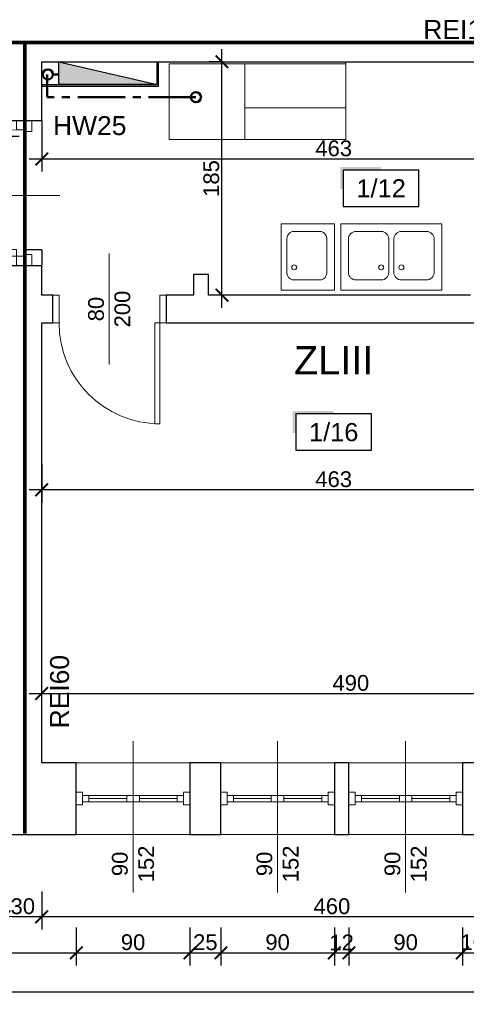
# Model space of a CAD drawing. Header units: millimetres. Extents: x 2709036 to 2756280, y 168165 to 192362.
# Tile 93 of 192: x 2719427 to 2719781, y 185626 to 186407. Entities that reach past the tile are written whole.
import ezdxf
from ezdxf.enums import TextEntityAlignment as Align

# ---------------------------------------------------------------- set-up
doc = ezdxf.new("R2010")
doc.units = ezdxf.units.MM
doc.header["$MEASUREMENT"] = 0
for name, pattern in [('ACAD_ISO03W100', [30, 12, -18]), ('CENTER2', [1.125, 0.75, -0.125, 0.125, -0.125]), ('HIDDEN2', [4.7625, 3.175, -1.5875])]:
    doc.linetypes.add(name, pattern=pattern)
doc.layers.add('6 - OPISY', color=7, linetype='Continuous')
for name, color, linetype, lineweight in [('[san] inst. hydrantowa', 4, 'CENTER2', 50), ('__MAZ_EKSP_PROJ', 3, 'Continuous', 0), ('__MAZ_LIKWIDACJE', 6, 'ACAD_ISO03W100', 30), ('__MAZ_OPIS_STOLARKA', 7, 'Continuous', 0), ('__MAZ_SCHODY', 7, 'Continuous', 0), ('__MAZ_STOLARKA DRZWIOWA ISTN', 7, 'Continuous', 9), ('__MAZ_STOLARKA DRZWIOWA NOWA', 7, 'Continuous', 9), ('__MAZ_STOLARKA OKIENNA', 7, 'Continuous', 9), ('__MAZ_WYMIARY', 7, 'Continuous', 9), ('__MAZ_ŚCIANY ISTNIEJĄCE', 7, 'Continuous', 30), ('Meble i wyposażenie', 8, 'Continuous', 5)]:
    doc.layers.add(name, color=color, linetype=linetype, lineweight=lineweight)
doc.styles.add('Arial', font='arial.ttf')
doc.styles.add('Dimensions', font='arial.ttf')
doc.styles.get("Standard").update_dxf_attribs({"font": 'arial.ttf'})
doc.styles.add('styl1', font='arial.ttf')
doc.dimstyles.new('100', dxfattribs={"dimtxt": 10, "dimasz": 10, "dimexe": 18, "dimexo": 15, "dimgap": 9, "dimtad": 1, "dimdec": 1, "dimrnd": 0.5, "dimdsep": 46, "dimtxsty": 'Dimensions', "dimblk": 'ARCHTICK', "dimcen": 9, "dimdle": 10, "dimadec": 1, "dimazin": 2, "dimtfac": 1, "dimtdec": 4, "dimtofl": 0, "dimtmove": 2, "dimatfit": 3, "dimfxl": 1, "dimtolj": 1, "dimtzin": 0, "dimarcsym": 0})

# ---------------------------------------------------------------- blocks, each defined once
blk = doc.blocks.new('A$C4c410bc2')
at = {"layer": 'Meble i wyposażenie'}
for p, q in [((540.5, 401.2), (16.4, 401.2)), ((16.4, 401.2), (16.4, -398.8)), ((540.5, -398.8), (540.5, 401.2)), ((156.4, 341.2), (420.5, 341.2)), ((96.4, 281.2), (96.4, 81.2)), ((480.5, 281.2), (480.5, 81.2)), ((156.4, 21.2), (420.5, 21.2)), ((156.4, -18.8), (420.5, -18.8)), ((96.4, -278.8), (96.4, -78.8)), ((480.5, -278.8), (480.5, -78.8)), ((156.4, -338.8), (420.5, -338.8)), ((16.4, -398.8), (540.5, -398.8))]:
    blk.add_line(p, q, dxfattribs=at)
for centre, radius, start, end in [((156.4, 281.2), 60, 90, 180), ((420.5, 281.2), 60, 0, 90), ((156.4, 81.2), 60, 180, 270), ((196.4, 81.2), 20, 90, 270), ((196.4, 81.2), 20, 270, 90), ((420.5, 81.2), 60, 270, 0), ((156.4, -78.8), 60, 90, 180), ((196.4, -78.8), 20, 90, 270), ((196.4, -78.8), 20, 270, 90), ((420.5, -78.8), 60, 0, 90), ((156.4, -278.8), 60, 180, 270), ((420.5, -278.8), 60, 270, 0)]:
    blk.add_arc(centre, radius, start, end, dxfattribs=at)
blk = doc.blocks.new('*U9')
at = {"ltscale": 10}
blk.add_hatch(color=256, dxfattribs=at).paths.add_polyline_path([(0, 26), (-25, 26), (-27, 26), (-27, 11.46), (-25, 11.46), (-25, 24), (0, 24)])
blk.add_lwpolyline([(-25, 0), (25, 0), (25, 24), (-25, 24)], close=True, dxfattribs=at)
at = {"layer": '6 - OPISY'}
for tag, p in [('NRPOM', (0, 6)), ('WYSPOM', (3.39, -15.66))]:
    blk.add_attdef(tag, text='', height=12, dxfattribs=at).set_placement(p, align=Align.CENTER)
blk = doc.blocks.new('_ArchTick')
at = {"color": 0, "linetype": 'ByBlock', "const_width": 0.15}
blk.add_lwpolyline([(-0.5, -0.5), (0.5, 0.5)], dxfattribs=at)
blk = doc.blocks.new('*D34')
at = {"layer": '__MAZ_WYMIARY', "color": 0, "lineweight": -2}
for p, q in [((2719323.95, 186336.93), (2719323.95, 186201.93)), ((2719343.95, 186326.93), (2719313.95, 186326.93)), ((2719343.95, 186211.93), (2719313.95, 186211.93))]:
    blk.add_line(p, q, dxfattribs=at)
at = {"layer": 'Defpoints', "color": 0, "lineweight": 30}
for p in [(2719444.3, 186326.93), (2719323.95, 186211.93), (2719444.3, 186211.93)]:
    blk.add_point(p, dxfattribs=at)
at = {"layer": '__MAZ_WYMIARY', "color": 0, "lineweight": -2, "xscale": 10, "yscale": 10, "zscale": 10}
for p, rotation in [((2719323.95, 186326.93), 90), ((2719323.95, 186211.93), 270)]:
    blk.add_blockref('_ArchTick', p, dxfattribs=dict(at, rotation=rotation))
at = {"layer": '__MAZ_WYMIARY', "color": 0, "lineweight": 5, "insert": (2719315.56, 186269.43), "char_height": 12.5, "attachment_point": 5, "rotation": 90, "style": 'Arial'}
blk.add_mtext('\\A1;115', dxfattribs=at)
blk = doc.blocks.new('*D449')
at = {"layer": '__MAZ_WYMIARY', "color": 0, "lineweight": -2}
for p, q in [((2719444.3, 185715.26), (2719444.3, 185685.26)), ((2719904.45, 185715.26), (2719904.45, 185685.26)), ((2719914.45, 185695.26), (2719434.3, 185695.26))]:
    blk.add_line(p, q, dxfattribs=at)
at = {"layer": 'Defpoints', "color": 0, "lineweight": 30}
for p in [(2719444.3, 185840.31), (2719904.45, 185840.31), (2719444.3, 185695.26)]:
    blk.add_point(p, dxfattribs=at)
at = {"layer": '__MAZ_WYMIARY', "color": 0, "lineweight": -2, "xscale": 10, "yscale": 10, "zscale": 10, "rotation": 180}
blk.add_blockref('_ArchTick', (2719444.3, 185695.26), dxfattribs=at)
at = {"layer": '__MAZ_WYMIARY', "color": 0, "lineweight": -2, "xscale": 10, "yscale": 10, "zscale": 10}
blk.add_blockref('_ArchTick', (2719904.45, 185695.26), dxfattribs=at)
at = {"layer": '__MAZ_WYMIARY', "color": 0, "lineweight": 5, "insert": (2719674.37, 185703.64), "char_height": 12.5, "attachment_point": 5, "style": 'Arial'}
blk.add_mtext('\\A1;460', dxfattribs=at)
blk = doc.blocks.new('*D450')
at = {"layer": '__MAZ_WYMIARY', "color": 0, "lineweight": -2}
for p, q in [((2719414.3, 185715.26), (2719414.3, 185685.26)), ((2719444.3, 185715.26), (2719444.3, 185685.26)), ((2719454.3, 185695.26), (2719404.3, 185695.26))]:
    blk.add_line(p, q, dxfattribs=at)
at = {"layer": 'Defpoints', "color": 0, "lineweight": 30}
for p in [(2719414.3, 185837.59), (2719444.3, 185837.59), (2719414.3, 185695.26)]:
    blk.add_point(p, dxfattribs=at)
at = {"layer": '__MAZ_WYMIARY', "color": 0, "lineweight": -2, "xscale": 10, "yscale": 10, "zscale": 10, "rotation": 180}
blk.add_blockref('_ArchTick', (2719414.3, 185695.26), dxfattribs=at)
at = {"layer": '__MAZ_WYMIARY', "color": 0, "lineweight": -2, "xscale": 10, "yscale": 10, "zscale": 10}
blk.add_blockref('_ArchTick', (2719444.3, 185695.26), dxfattribs=at)
at = {"layer": '__MAZ_WYMIARY', "color": 0, "lineweight": 5, "insert": (2719429.3, 185703.65), "char_height": 12.5, "attachment_point": 5, "style": 'Arial'}
blk.add_mtext('\\A1;30', dxfattribs=at)
blk = doc.blocks.new('*D453')
at = {"layer": '__MAZ_WYMIARY', "color": 0, "lineweight": -2}
for p, q in [((2719444.3, 185852.39), (2719444.3, 185882.39)), ((2719934.45, 185855.37), (2719934.45, 185882.39)), ((2719434.3, 185872.39), (2719944.45, 185872.39))]:
    blk.add_line(p, q, dxfattribs=at)
at = {"layer": 'Defpoints', "color": 0, "lineweight": 30}
for p in [(2719934.45, 185872.39), (2719934.45, 185840.37), (2719444.3, 185817.55)]:
    blk.add_point(p, dxfattribs=at)
at = {"layer": '__MAZ_WYMIARY', "color": 0, "lineweight": -2, "xscale": 10, "yscale": 10, "zscale": 10, "rotation": 180}
blk.add_blockref('_ArchTick', (2719444.3, 185872.39), dxfattribs=at)
at = {"layer": '__MAZ_WYMIARY', "color": 0, "lineweight": -2, "xscale": 10, "yscale": 10, "zscale": 10}
blk.add_blockref('_ArchTick', (2719934.45, 185872.39), dxfattribs=at)
at = {"layer": '__MAZ_WYMIARY', "color": 0, "lineweight": 5, "insert": (2719689.37, 185880.77), "char_height": 12.5, "attachment_point": 5, "style": 'Arial'}
blk.add_mtext('\\A1;490', dxfattribs=at)
blk = doc.blocks.new('*D455')
at = {"layer": '__MAZ_WYMIARY', "color": 0, "lineweight": -2}
for p, q in [((2719113.3, 185686.71), (2719113.3, 185656.71)), ((2719471.71, 185686.71), (2719471.71, 185656.71)), ((2719103.3, 185666.71), (2719481.71, 185666.71))]:
    blk.add_line(p, q, dxfattribs=at)
at = {"layer": 'Defpoints', "color": 0, "lineweight": 30}
for p in [(2719113.3, 185760.55), (2719471.71, 185760.55), (2719471.71, 185666.71)]:
    blk.add_point(p, dxfattribs=at)
at = {"layer": '__MAZ_WYMIARY', "color": 0, "lineweight": -2, "xscale": 10, "yscale": 10, "zscale": 10, "rotation": 180}
blk.add_blockref('_ArchTick', (2719113.3, 185666.71), dxfattribs=at)
at = {"layer": '__MAZ_WYMIARY', "color": 0, "lineweight": -2, "xscale": 10, "yscale": 10, "zscale": 10}
blk.add_blockref('_ArchTick', (2719471.71, 185666.71), dxfattribs=at)
at = {"layer": '__MAZ_WYMIARY', "color": 0, "lineweight": 5, "insert": (2719292.51, 185675.1), "char_height": 12.5, "attachment_point": 5, "style": 'Arial'}
blk.add_mtext('\\A1;359', dxfattribs=at)
blk = doc.blocks.new('*D456')
at = {"layer": '__MAZ_WYMIARY', "color": 0, "lineweight": -2}
for p, q in [((2719471.71, 185686.71), (2719471.71, 185656.71)), ((2719561.71, 185686.71), (2719561.71, 185656.71)), ((2719461.71, 185666.71), (2719571.71, 185666.71))]:
    blk.add_line(p, q, dxfattribs=at)
at = {"layer": 'Defpoints', "color": 0, "lineweight": 30}
for p in [(2719471.71, 185817.55), (2719561.71, 185817.55), (2719561.71, 185666.71)]:
    blk.add_point(p, dxfattribs=at)
at = {"layer": '__MAZ_WYMIARY', "color": 0, "lineweight": -2, "xscale": 10, "yscale": 10, "zscale": 10, "rotation": 180}
blk.add_blockref('_ArchTick', (2719471.71, 185666.71), dxfattribs=at)
at = {"layer": '__MAZ_WYMIARY', "color": 0, "lineweight": -2, "xscale": 10, "yscale": 10, "zscale": 10}
blk.add_blockref('_ArchTick', (2719561.71, 185666.71), dxfattribs=at)
at = {"layer": '__MAZ_WYMIARY', "color": 0, "lineweight": 5, "insert": (2719516.71, 185675.09), "char_height": 12.5, "attachment_point": 5, "style": 'Arial'}
blk.add_mtext('\\A1;90', dxfattribs=at)
blk = doc.blocks.new('*D457')
at = {"layer": '__MAZ_WYMIARY', "color": 0, "lineweight": -2}
for p, q in [((2719561.71, 185686.71), (2719561.71, 185656.71)), ((2719586.3, 185686.71), (2719586.3, 185656.71)), ((2719551.71, 185666.71), (2719596.3, 185666.71))]:
    blk.add_line(p, q, dxfattribs=at)
at = {"layer": 'Defpoints', "color": 0, "lineweight": 30}
for p in [(2719561.71, 185817.49), (2719586.3, 185817.49), (2719586.3, 185666.71)]:
    blk.add_point(p, dxfattribs=at)
at = {"layer": '__MAZ_WYMIARY', "color": 0, "lineweight": -2, "xscale": 10, "yscale": 10, "zscale": 10, "rotation": 180}
blk.add_blockref('_ArchTick', (2719561.71, 185666.71), dxfattribs=at)
at = {"layer": '__MAZ_WYMIARY', "color": 0, "lineweight": -2, "xscale": 10, "yscale": 10, "zscale": 10}
blk.add_blockref('_ArchTick', (2719586.3, 185666.71), dxfattribs=at)
at = {"layer": '__MAZ_WYMIARY', "color": 0, "lineweight": 5, "insert": (2719574.01, 185675.09), "char_height": 12.5, "attachment_point": 5, "style": 'Arial'}
blk.add_mtext('\\A1;25', dxfattribs=at)
blk = doc.blocks.new('*D458')
at = {"layer": '__MAZ_WYMIARY', "color": 0, "lineweight": -2}
for p, q in [((2719586.3, 185686.71), (2719586.3, 185656.71)), ((2719676.3, 185686.71), (2719676.3, 185656.71)), ((2719576.3, 185666.71), (2719686.3, 185666.71))]:
    blk.add_line(p, q, dxfattribs=at)
at = {"layer": 'Defpoints', "color": 0, "lineweight": 30}
for p in [(2719586.3, 185817.55), (2719676.3, 185817.55), (2719676.3, 185666.71)]:
    blk.add_point(p, dxfattribs=at)
at = {"layer": '__MAZ_WYMIARY', "color": 0, "lineweight": -2, "xscale": 10, "yscale": 10, "zscale": 10, "rotation": 180}
blk.add_blockref('_ArchTick', (2719586.3, 185666.71), dxfattribs=at)
at = {"layer": '__MAZ_WYMIARY', "color": 0, "lineweight": -2, "xscale": 10, "yscale": 10, "zscale": 10}
blk.add_blockref('_ArchTick', (2719676.3, 185666.71), dxfattribs=at)
at = {"layer": '__MAZ_WYMIARY', "color": 0, "lineweight": 5, "insert": (2719631.3, 185675.09), "char_height": 12.5, "attachment_point": 5, "style": 'Arial'}
blk.add_mtext('\\A1;90', dxfattribs=at)
blk = doc.blocks.new('*D459')
at = {"layer": '__MAZ_WYMIARY', "color": 0, "lineweight": -2}
for p, q in [((2719676.3, 185686.71), (2719676.3, 185656.71)), ((2719687.82, 185686.71), (2719687.82, 185656.71)), ((2719666.3, 185666.71), (2719697.82, 185666.71))]:
    blk.add_line(p, q, dxfattribs=at)
at = {"layer": 'Defpoints', "color": 0, "lineweight": 30}
for p in [(2719676.3, 185817.55), (2719687.82, 185817.55), (2719687.82, 185666.71)]:
    blk.add_point(p, dxfattribs=at)
at = {"layer": '__MAZ_WYMIARY', "color": 0, "lineweight": -2, "xscale": 10, "yscale": 10, "zscale": 10, "rotation": 180}
blk.add_blockref('_ArchTick', (2719676.3, 185666.71), dxfattribs=at)
at = {"layer": '__MAZ_WYMIARY', "color": 0, "lineweight": -2, "xscale": 10, "yscale": 10, "zscale": 10}
blk.add_blockref('_ArchTick', (2719687.82, 185666.71), dxfattribs=at)
at = {"layer": '__MAZ_WYMIARY', "color": 0, "lineweight": 5, "insert": (2719682.06, 185674.99), "char_height": 12.5, "attachment_point": 5, "style": 'Arial'}
blk.add_mtext('\\A1;12', dxfattribs=at)
blk = doc.blocks.new('*D460')
at = {"layer": '__MAZ_WYMIARY', "color": 0, "lineweight": -2}
for p, q in [((2719687.82, 185686.71), (2719687.82, 185656.71)), ((2719777.82, 185686.71), (2719777.82, 185656.71)), ((2719677.82, 185666.71), (2719787.82, 185666.71))]:
    blk.add_line(p, q, dxfattribs=at)
at = {"layer": 'Defpoints', "color": 0, "lineweight": 30}
for p in [(2719687.82, 185817.49), (2719777.82, 185817.55), (2719777.82, 185666.71)]:
    blk.add_point(p, dxfattribs=at)
at = {"layer": '__MAZ_WYMIARY', "color": 0, "lineweight": -2, "xscale": 10, "yscale": 10, "zscale": 10, "rotation": 180}
blk.add_blockref('_ArchTick', (2719687.82, 185666.71), dxfattribs=at)
at = {"layer": '__MAZ_WYMIARY', "color": 0, "lineweight": -2, "xscale": 10, "yscale": 10, "zscale": 10}
blk.add_blockref('_ArchTick', (2719777.82, 185666.71), dxfattribs=at)
at = {"layer": '__MAZ_WYMIARY', "color": 0, "lineweight": 5, "insert": (2719732.82, 185675.09), "char_height": 12.5, "attachment_point": 5, "style": 'Arial'}
blk.add_mtext('\\A1;90', dxfattribs=at)
blk = doc.blocks.new('*D461')
at = {"layer": '__MAZ_WYMIARY', "color": 0, "lineweight": -2}
for p, q in [((2719777.82, 185686.71), (2719777.82, 185656.71)), ((2719793.99, 185686.71), (2719793.99, 185656.71)), ((2719767.82, 185666.71), (2719803.99, 185666.71))]:
    blk.add_line(p, q, dxfattribs=at)
at = {"layer": 'Defpoints', "color": 0, "lineweight": 30}
for p in [(2719777.82, 185817.49), (2719793.99, 185817.49), (2719793.99, 185666.71)]:
    blk.add_point(p, dxfattribs=at)
at = {"layer": '__MAZ_WYMIARY', "color": 0, "lineweight": -2, "xscale": 10, "yscale": 10, "zscale": 10, "rotation": 180}
blk.add_blockref('_ArchTick', (2719777.82, 185666.71), dxfattribs=at)
at = {"layer": '__MAZ_WYMIARY', "color": 0, "lineweight": -2, "xscale": 10, "yscale": 10, "zscale": 10}
blk.add_blockref('_ArchTick', (2719793.99, 185666.71), dxfattribs=at)
at = {"layer": '__MAZ_WYMIARY', "color": 0, "lineweight": 5, "insert": (2719785.91, 185675.09), "char_height": 12.5, "attachment_point": 5, "style": 'Arial'}
blk.add_mtext('\\A1;16', dxfattribs=at)
blk = doc.blocks.new('*D494')
at = {"layer": '__MAZ_WYMIARY', "color": 0, "lineweight": -2}
for p, q in [((2719113.3, 185655.9), (2719113.3, 185625.9)), ((2721912.3, 185655.9), (2721912.3, 185625.9)), ((2719103.3, 185635.9), (2721922.3, 185635.9))]:
    blk.add_line(p, q, dxfattribs=at)
at = {"layer": 'Defpoints', "color": 0, "lineweight": 30}
for p in [(2719113.3, 185760.55), (2721912.3, 185760.55), (2721912.3, 185635.9)]:
    blk.add_point(p, dxfattribs=at)
at = {"layer": '__MAZ_WYMIARY', "color": 0, "lineweight": -2, "xscale": 10, "yscale": 10, "zscale": 10, "rotation": 180}
blk.add_blockref('_ArchTick', (2719113.3, 185635.9), dxfattribs=at)
at = {"layer": '__MAZ_WYMIARY', "color": 0, "lineweight": -2, "xscale": 10, "yscale": 10, "zscale": 10}
blk.add_blockref('_ArchTick', (2721912.3, 185635.9), dxfattribs=at)
at = {"layer": '__MAZ_WYMIARY', "color": 0, "lineweight": 5, "insert": (2720512.8, 185644.28), "char_height": 12.5, "attachment_point": 5, "style": 'Arial'}
blk.add_mtext('\\A1;2799', dxfattribs=at)
blk = doc.blocks.new('*D504')
at = {"layer": '__MAZ_WYMIARY', "color": 0, "lineweight": -2}
for p, q in [((2719444.3, 186316.45), (2719444.3, 186286.45)), ((2719907.24, 186316.45), (2719907.24, 186286.45)), ((2719434.3, 186296.45), (2719917.24, 186296.45))]:
    blk.add_line(p, q, dxfattribs=at)
at = {"layer": 'Defpoints', "color": 0, "lineweight": 30}
for p in [(2719444.3, 186373.55), (2719907.24, 186373.55), (2719907.24, 186296.45)]:
    blk.add_point(p, dxfattribs=at)
at = {"layer": '__MAZ_WYMIARY', "color": 0, "lineweight": -2, "xscale": 10, "yscale": 10, "zscale": 10, "rotation": 180}
blk.add_blockref('_ArchTick', (2719444.3, 186296.45), dxfattribs=at)
at = {"layer": '__MAZ_WYMIARY', "color": 0, "lineweight": -2, "xscale": 10, "yscale": 10, "zscale": 10}
blk.add_blockref('_ArchTick', (2719907.24, 186296.45), dxfattribs=at)
at = {"layer": '__MAZ_WYMIARY', "color": 0, "lineweight": 5, "insert": (2719675.77, 186304.84), "char_height": 12.5, "attachment_point": 5, "style": 'Arial'}
blk.add_mtext('\\A1;463', dxfattribs=at)
blk = doc.blocks.new('*D515')
at = {"layer": '__MAZ_WYMIARY', "color": 0, "lineweight": -2}
for p, q in [((2719820.93, 186198.4), (2719820.93, 186156.4)), ((2719800.93, 186188.4), (2719830.93, 186188.4)), ((2719800.93, 186166.4), (2719830.93, 186166.4)), ((2719820.93, 186166.4), (2719820.93, 186132.09))]:
    blk.add_line(p, q, dxfattribs=at)
at = {"layer": 'Defpoints', "color": 0, "lineweight": 30}
for p in [(2719774.19, 186188.4), (2719774.19, 186166.4), (2719820.93, 186166.4)]:
    blk.add_point(p, dxfattribs=at)
at = {"layer": '__MAZ_WYMIARY', "color": 0, "lineweight": -2, "xscale": 10, "yscale": 10, "zscale": 10}
for p, rotation in [((2719820.93, 186188.4), 90), ((2719820.93, 186166.4), 270)]:
    blk.add_blockref('_ArchTick', p, dxfattribs=dict(at, rotation=rotation))
at = {"layer": '__MAZ_WYMIARY', "color": 0, "lineweight": 5, "insert": (2719812.65, 186143.09), "char_height": 12.5, "attachment_point": 5, "rotation": 90, "style": 'Arial'}
blk.add_mtext('\\A1;22', dxfattribs=at)
blk = doc.blocks.new('*D517')
at = {"layer": '__MAZ_WYMIARY', "color": 0, "lineweight": -2}
for p, q in [((2719587.15, 186178.4), (2719587.15, 186383.55)), ((2719587.15, 186373.55), (2719577.15, 186373.55)), ((2719587.15, 186188.4), (2719577.15, 186188.4))]:
    blk.add_line(p, q, dxfattribs=at)
at = {"layer": 'Defpoints', "color": 0, "lineweight": 30}
for p in [(2719587.15, 186373.55), (2719597.44, 186373.55), (2719597.44, 186188.4)]:
    blk.add_point(p, dxfattribs=at)
at = {"layer": '__MAZ_WYMIARY', "color": 0, "lineweight": -2, "xscale": 10, "yscale": 10, "zscale": 10}
for p, rotation in [((2719587.15, 186373.55), 90), ((2719587.15, 186188.4), 270)]:
    blk.add_blockref('_ArchTick', p, dxfattribs=dict(at, rotation=rotation))
at = {"layer": '__MAZ_WYMIARY', "color": 0, "lineweight": 5, "insert": (2719578.77, 186280.97), "char_height": 12.5, "attachment_point": 5, "rotation": 90, "style": 'Arial'}
blk.add_mtext('\\A1;185', dxfattribs=at)
blk = doc.blocks.new('*D523')
at = {"layer": '__MAZ_WYMIARY', "color": 0, "lineweight": -2}
for p, q in [((2719444.3, 186054), (2719444.3, 186024)), ((2719907.24, 186054), (2719907.24, 186024)), ((2719917.24, 186034), (2719434.3, 186034))]:
    blk.add_line(p, q, dxfattribs=at)
at = {"layer": 'Defpoints', "color": 0, "lineweight": 30}
for p in [(2719444.3, 186166.4), (2719907.24, 186166.4), (2719444.3, 186034)]:
    blk.add_point(p, dxfattribs=at)
at = {"layer": '__MAZ_WYMIARY', "color": 0, "lineweight": -2, "xscale": 10, "yscale": 10, "zscale": 10, "rotation": 180}
blk.add_blockref('_ArchTick', (2719444.3, 186034), dxfattribs=at)
at = {"layer": '__MAZ_WYMIARY', "color": 0, "lineweight": -2, "xscale": 10, "yscale": 10, "zscale": 10}
blk.add_blockref('_ArchTick', (2719907.24, 186034), dxfattribs=at)
at = {"layer": '__MAZ_WYMIARY', "color": 0, "lineweight": 5, "insert": (2719675.77, 186042.38), "char_height": 12.5, "attachment_point": 5, "style": 'Arial'}
blk.add_mtext('\\A1;463', dxfattribs=at)
blk = doc.blocks.new('90')
at = {"color": 0, "linetype": 'Continuous', "lineweight": 5}
for p, q in [((30102.84, -38884.85), (30102.84, -38878.44)), ((30113.27, -38878.44), (30113.27, -38885.98)), ((30107.55, -38884.85), (30102.84, -38884.85)), ((30107.55, -38885.98), (30107.55, -38884.85)), ((30113.27, -38885.98), (30107.55, -38885.98)), ((30015.67, -38967.31), (30015.67, -38972.02)), ((30102.84, -38967.31), (30015.67, -38967.31)), ((30015.67, -38967.31), (30015.67, -38972.02)), ((30102.84, -38972.02), (30102.84, -38967.31)), ((30015.67, -38972.02), (30102.84, -38972.02)), ((30102.84, -38978.44), (30102.84, -38972.02)), ((30102.84, -38972.02), (30107.55, -38972.02)), ((30107.55, -38972.02), (30107.55, -38970.89)), ((30107.55, -38970.89), (30113.27, -38970.89)), ((30113.27, -38970.89), (30113.27, -38978.44))]:
    blk.add_line(p, q, dxfattribs=at)
blk.add_arc((30102.84, -38972.02), 87.17, 90, 180, dxfattribs=at)

msp = doc.modelspace()

# ---------------------------------------------------------------- hatches: boundary and pattern name
at = {"layer": '__MAZ_EKSP_PROJ', "lineweight": 30}
h = msp.add_hatch(color=256, dxfattribs=at)
h.dxf.hatch_style = 1
h.paths.add_polyline_path([(2719457.76, 186355.55), (2719535.76, 186355.55), (2719457.76, 186373.55)])

# ---------------------------------------------------------------- linework, layer by layer
at = {"layer": '[san] inst. hydrantowa', "color": 252, "ltscale": 50}
for p, q in [((2719448.64, 186345.47), (2719448.64, 186363.55)), ((2719566.58, 186345.47), (2719448.64, 186345.47))]:
    msp.add_line(p, q, dxfattribs=at)
at = {"layer": '[san] inst. hydrantowa', "color": 252, "linetype": 'Continuous', "ltscale": 50}
msp.add_line((2719457.17, 186363.55), (2719453.16, 186363.55), dxfattribs=at)
for centre in [(2719449.16, 186363.55), (2719566.58, 186345.47)]:
    msp.add_circle(centre, 4, dxfattribs=at)
at = {"layer": '__MAZ_EKSP_PROJ', "linetype": 'ACAD_ISO03W100', "const_width": 3}
for points in [[(2719430.88, 185761.39), (2719430.88, 186388.89), (2719113.3, 186388.89)], [(2720260.72, 185760.41), (2720260.72, 186154.05), (2720195, 186154.05), (2720195, 186388.89), (2719430.88, 186388.89)]]:
    msp.add_lwpolyline(points, dxfattribs=at)
at = {"layer": '__MAZ_EKSP_PROJ', "lineweight": 30}
msp.add_lwpolyline([(2719457.76, 186373.55), (2719535.76, 186373.55), (2719535.76, 186355.55), (2719457.76, 186355.55), (2719457.76, 186373.55), (2719535.76, 186355.55)], dxfattribs=at)
at = {"layer": '__MAZ_LIKWIDACJE', "color": 252}
for p, q in [((2719444.3, 186326.93), (2719444.3, 186314.43)), ((2719414.3, 186314.43), (2719444.3, 186314.43)), ((2719444.3, 186224.43), (2719414.3, 186224.43)), ((2719444.3, 186224.43), (2719444.3, 186211.93))]:
    msp.add_line(p, q, dxfattribs=at)
at = {"layer": '__MAZ_OPIS_STOLARKA', "color": 252}
for points in [[(2719378.55, 186267.41), (2719458.68, 186267.41)], [(2719497.85, 186133.31), (2719497.85, 186221.48)], [(2719516.71, 185714.54), (2719516.71, 185834.76)], [(2719631.3, 185714.54), (2719631.3, 185834.76)], [(2719732.82, 185714.54), (2719732.82, 185834.76)]]:
    msp.add_lwpolyline(points, dxfattribs=at)
at = {"layer": '__MAZ_SCHODY', "color": 252, "linetype": 'HIDDEN2', "lineweight": 5}
for p, q in [((2719561.71, 185817.55), (2719471.71, 185817.55)), ((2719676.3, 185817.55), (2719586.3, 185817.55)), ((2719777.82, 185817.55), (2719687.82, 185817.55)), ((2719471.71, 185760.55), (2719561.71, 185760.55)), ((2719586.3, 185760.55), (2719676.3, 185760.55)), ((2719687.82, 185760.55), (2719777.82, 185760.55))]:
    msp.add_line(p, q, dxfattribs=at)
at = {"layer": '__MAZ_STOLARKA DRZWIOWA ISTN', "color": 252, "linetype": 'Continuous'}
for points in [[(2719458, 186188.4), (2719453, 186188.4), (2719453, 186166.4), (2719458, 186166.4)], [(2719538, 186188.4), (2719543, 186188.4), (2719543, 186166.4), (2719538, 186166.4)], [(2719538, 186166.4), (2719534, 186166.4), (2719534, 186086.4), (2719538, 186086.4)]]:
    msp.add_lwpolyline(points, close=True, dxfattribs=at)
msp.add_arc((2719538, 186166.4), 80, 180, 270, dxfattribs=at)
at = {"layer": '__MAZ_STOLARKA OKIENNA', "color": 252, "linetype": 'Continuous'}
for p, q in [((2719471.71, 185817.55), (2719561.71, 185817.55)), ((2719586.3, 185817.55), (2719676.3, 185817.55)), ((2719687.82, 185817.55), (2719777.82, 185817.55)), ((2719481.71, 185786.55), (2719481.71, 185791.55)), ((2719481.71, 185789.05), (2719511.71, 185789.05)), ((2719511.71, 185786.55), (2719511.71, 185791.55)), ((2719521.71, 185786.55), (2719521.71, 185791.55)), ((2719551.71, 185789.05), (2719521.71, 185789.05)), ((2719551.71, 185786.55), (2719551.71, 185791.55)), ((2719596.3, 185786.55), (2719596.3, 185791.55)), ((2719596.3, 185789.05), (2719626.3, 185789.05)), ((2719626.3, 185786.55), (2719626.3, 185791.55)), ((2719636.3, 185786.55), (2719636.3, 185791.55)), ((2719666.3, 185789.05), (2719636.3, 185789.05)), ((2719666.3, 185786.55), (2719666.3, 185791.55)), ((2719697.82, 185786.55), (2719697.82, 185791.55)), ((2719697.82, 185789.05), (2719727.82, 185789.05)), ((2719727.82, 185786.55), (2719727.82, 185791.55)), ((2719737.82, 185786.55), (2719737.82, 185791.55)), ((2719767.82, 185789.05), (2719737.82, 185789.05)), ((2719767.82, 185786.55), (2719767.82, 185791.55)), ((2719471.71, 185760.55), (2719561.71, 185760.55)), ((2719586.3, 185760.55), (2719676.3, 185760.55)), ((2719687.82, 185760.55), (2719777.82, 185760.55))]:
    msp.add_line(p, q, dxfattribs=at)
for points in [[(2719476.71, 185794.05), (2719471.71, 185794.05), (2719471.71, 185784.05), (2719476.71, 185784.05)], [(2719476.71, 185786.55), (2719476.71, 185791.55), (2719516.71, 185791.55), (2719516.71, 185786.55)], [(2719556.71, 185786.55), (2719556.71, 185791.55), (2719516.71, 185791.55), (2719516.71, 185786.55)], [(2719556.71, 185794.05), (2719561.71, 185794.05), (2719561.71, 185784.05), (2719556.71, 185784.05)], [(2719591.3, 185794.05), (2719586.3, 185794.05), (2719586.3, 185784.05), (2719591.3, 185784.05)], [(2719591.3, 185786.55), (2719591.3, 185791.55), (2719631.3, 185791.55), (2719631.3, 185786.55)], [(2719671.3, 185786.55), (2719671.3, 185791.55), (2719631.3, 185791.55), (2719631.3, 185786.55)], [(2719671.3, 185794.05), (2719676.3, 185794.05), (2719676.3, 185784.05), (2719671.3, 185784.05)], [(2719692.82, 185794.05), (2719687.82, 185794.05), (2719687.82, 185784.05), (2719692.82, 185784.05)], [(2719692.82, 185786.55), (2719692.82, 185791.55), (2719732.82, 185791.55), (2719732.82, 185786.55)], [(2719772.82, 185786.55), (2719772.82, 185791.55), (2719732.82, 185791.55), (2719732.82, 185786.55)], [(2719772.82, 185794.05), (2719777.82, 185794.05), (2719777.82, 185784.05), (2719772.82, 185784.05)]]:
    msp.add_lwpolyline(points, close=True, dxfattribs=at)
at = {"layer": '__MAZ_ŚCIANY ISTNIEJĄCE', "color": 252, "ltscale": 15}
for p, q in [((2719444.3, 186373.55), (2719907.24, 186373.55)), ((2719444.3, 186326.93), (2719444.3, 186373.55)), ((2719414.3, 186326.93), (2719444.3, 186326.93)), ((2719414.3, 186211.93), (2719444.3, 186211.93)), ((2719444.3, 186188.4), (2719444.3, 186211.93)), ((2719576.5, 186204.74), (2719564.5, 186204.74)), ((2719564.5, 186204.74), (2719564.5, 186188.4)), ((2719576.5, 186188.4), (2719576.5, 186204.74)), ((2719453, 186188.4), (2719444.3, 186188.4)), ((2719453, 186166.4), (2719453, 186188.4)), ((2719564.5, 186188.4), (2719543, 186188.4)), ((2719543, 186188.4), (2719543, 186166.4)), ((2719784.11, 186188.4), (2719576.5, 186188.4)), ((2719444.3, 185817.55), (2719444.3, 186166.4)), ((2719444.3, 186166.4), (2719453, 186166.4)), ((2719543, 186166.4), (2719818.74, 186166.4)), ((2719471.71, 185817.55), (2719444.3, 185817.55)), ((2719471.71, 185760.55), (2719471.71, 185817.55)), ((2719561.71, 185817.55), (2719561.71, 185760.55)), ((2719586.3, 185817.55), (2719561.71, 185817.55)), ((2719586.3, 185760.55), (2719586.3, 185817.55)), ((2719676.3, 185817.55), (2719676.3, 185760.55)), ((2719687.82, 185817.55), (2719676.3, 185817.55)), ((2719687.82, 185760.55), (2719687.82, 185817.55)), ((2719777.82, 185817.55), (2719777.82, 185760.55)), ((2719793.99, 185817.55), (2719777.82, 185817.55)), ((2719113.3, 185760.55), (2719471.71, 185760.55)), ((2719561.71, 185760.55), (2719586.3, 185760.55)), ((2719676.3, 185760.55), (2719687.82, 185760.55)), ((2719777.82, 185760.55), (2719793.99, 185760.55))]:
    msp.add_line(p, q, dxfattribs=at)
for points in [[(2719444.3, 186355.55), (2719535.76, 186355.55), (2719535.76, 186373.55)], [(2719444.3, 186354.3), (2719537.01, 186354.3), (2719537.01, 186373.55)], [(2719414.3, 186326.93), (2719444.3, 186326.93)], [(2719414.3, 186211.93), (2719444.3, 186211.93)]]:
    msp.add_lwpolyline(points, dxfattribs=at)
at = {"layer": 'Meble i wyposażenie', "color": 252}
for points in [[(2719605.38, 186371.94), (2719605.38, 186311.94), (2719685.38, 186311.94), (2719685.38, 186371.94), (2719605.38, 186371.94), (2719605.38, 186336.94), (2719685.38, 186336.94), (2719685.38, 186373.55)], [(2719545.38, 186371.94), (2719545.38, 186311.94), (2719605.38, 186311.94), (2719605.38, 186371.94), (2719545.38, 186371.94)], [(2719638.51, 186233.68), (2719638.51, 186205.75)], [(2719642.92, 186238.92), (2719666, 186238.92)], [(2719670.41, 186205.75), (2719670.41, 186233.68)], [(2719642.92, 186200.51), (2719666, 186200.51)]]:
    msp.add_lwpolyline(points, dxfattribs=at)
msp.add_lwpolyline([(2719676.46, 186244.92), (2719634.08, 186244.92), (2719634.08, 186192.51), (2719676.46, 186192.51)], close=True, dxfattribs=at)
msp.add_circle((2719644.46, 186210.51), 2, dxfattribs=at)
for centre, start, end in [((2719645.14, 186232.57), 109.29142, 170.50321), ((2719663.78, 186232.57), 9.49679, 70.70858), ((2719645.14, 186206.86), 189.49679, 250.70858), ((2719663.78, 186206.86), 289.29142, 350.50321)]:
    msp.add_arc(centre, 6.73, start, end, dxfattribs=at)

# ---------------------------------------------------------------- block references
at = {"layer": '6 - OPISY', "color": 252, "xscale": 1.2, "yscale": 1.2, "zscale": 1.2}
for p, values in [((2719713.39, 186258.79), {'NRPOM': '1/12'}), ((2719675.78, 186065.39), {'NRPOM': '1/16'})]:
    msp.add_blockref('*U9', p, dxfattribs=at).add_auto_attribs(values)
at = {"layer": '__MAZ_STOLARKA DRZWIOWA NOWA', "color": 252, "lineweight": -2, "xscale": 1.150091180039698, "yscale": 1.150091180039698, "zscale": 1.150091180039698, "rotation": 359.9999999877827}
msp.add_blockref('90', (2684803.35, 231040.67), dxfattribs=at)
at = {"layer": 'Meble i wyposażenie', "color": 252, "xscale": 0.1, "yscale": 0.1, "zscale": 0.1, "rotation": 90}
msp.add_blockref('A$C4c410bc2', (2719721.55, 186190.87), dxfattribs=at)

# ---------------------------------------------------------------- texts
at = {"layer": '__MAZ_EKSP_PROJ', "linetype": 'ACAD_ISO03W100', "attachment_point": 3}
for s, width, insert, char_height in [('REI120', 617.9803, (2719816.69, 186406.68), 15), ('ZLIII', 163.6546, (2719707.14, 186148.06), 22.5)]:
    msp.add_mtext_dynamic_manual_height_columns(s, width=width, gutter_width=12.5, heights=[61.2], dxfattribs=dict(at, insert=insert, char_height=char_height))
at = {"layer": '__MAZ_EKSP_PROJ', "insert": (2719635.58, 186330.43), "char_height": 15, "attachment_point": 3}
msp.add_mtext_dynamic_manual_height_columns('\\pxql;HW25', width=182.3341, gutter_width=12.5, heights=[61.2], dxfattribs=at)
at = {"layer": '__MAZ_EKSP_PROJ', "linetype": 'ACAD_ISO03W100', "insert": (2719450.91, 185903.03), "char_height": 15, "attachment_point": 3, "rotation": 90}
msp.add_mtext_dynamic_manual_height_columns('{\\C1;REI60}', width=68.5675, gutter_width=12.5, heights=[61.2], dxfattribs=at)
at = {"layer": '__MAZ_OPIS_STOLARKA', "color": 252, "char_height": 12.5, "width": 38.3096, "attachment_point": 5, "rotation": 90, "style": 'styl1'}
for s, insert in [('80\\P200', (2719497.85, 186177.4)), ('90\\P152', (2719516.71, 185737.26)), ('90\\P152', (2719631.3, 185737.26)), ('90\\P152', (2719732.82, 185737.26))]:
    msp.add_mtext(s, dxfattribs=dict(at, insert=insert))

# ---------------------------------------------------------------- dimensions: what is measured, and where the dimension line sits
at = {"layer": '__MAZ_WYMIARY', "color": 252, "lineweight": 5}
for base, p1, p2, picture, middle in [((2719587.15, 186373.55), (2719597.44, 186188.4), (2719597.44, 186373.55), '*D517', (2719578.77, 186280.97)), ((2719323.95, 186211.93), (2719444.3, 186326.93), (2719444.3, 186211.93), '*D34', (2719315.56, 186269.43))]:
    dim = msp.add_linear_dim(base=base, p1=p1, p2=p2, angle=90, dimstyle='100', override={"dimtxt": 12.5, "dimexe": 10, "dimgap": 2, "dimdec": 0, "dimtxsty": 'Arial', "dimtmove": 1, "dimfxl": 20, "dimfxlon": 1}, dxfattribs=at)
    dim.commit()
    dim.dimension.update_dxf_attribs({"geometry": picture, "text_midpoint": middle})
for base, p1, p2, picture, middle in [((2719907.24, 186296.45), (2719444.3, 186373.55), (2719907.24, 186373.55), '*D504', (2719675.77, 186304.84)), ((2719444.3, 186034), (2719907.24, 186166.4), (2719444.3, 186166.4), '*D523', (2719675.77, 186042.38)), ((2719934.45, 185872.39), (2719444.3, 185817.55), (2719934.45, 185840.37), '*D453', (2719689.37, 185880.77)), ((2719414.3, 185695.26), (2719444.3, 185837.59), (2719414.3, 185837.59), '*D450', (2719429.3, 185703.65)), ((2719444.3, 185695.26), (2719904.45, 185840.31), (2719444.3, 185840.31), '*D449', (2719674.37, 185703.64)), ((2719561.71, 185666.71), (2719471.71, 185817.55), (2719561.71, 185817.55), '*D456', (2719516.71, 185675.09)), ((2719676.3, 185666.71), (2719586.3, 185817.55), (2719676.3, 185817.55), '*D458', (2719631.3, 185675.09)), ((2719777.82, 185666.71), (2719687.82, 185817.49), (2719777.82, 185817.55), '*D460', (2719732.82, 185675.09)), ((2719471.71, 185666.71), (2719113.3, 185760.55), (2719471.71, 185760.55), '*D455', (2719292.51, 185675.1)), ((2721912.3, 185635.9), (2719113.3, 185760.55), (2721912.3, 185760.55), '*D494', (2720512.8, 185644.28))]:
    dim = msp.add_linear_dim(base=base, p1=p1, p2=p2, dimstyle='100', override={"dimtxt": 12.5, "dimexe": 10, "dimgap": 2, "dimdec": 0, "dimtxsty": 'Arial', "dimtmove": 1, "dimfxl": 20, "dimfxlon": 1}, dxfattribs=at)
    dim.commit()
    dim.dimension.update_dxf_attribs({"geometry": picture, "text_midpoint": middle})
dim = msp.add_linear_dim(base=(2719820.93, 186166.4), p1=(2719774.19, 186188.4), p2=(2719774.19, 186166.4), angle=90, dimstyle='100', override={"dimtxt": 12.5, "dimexe": 10, "dimgap": 2, "dimdec": 0, "dimtxsty": 'Arial', "dimtmove": 1, "dimfxl": 20, "dimfxlon": 1}, dxfattribs=at)
dim.commit()
dim.dimension.update_dxf_attribs({"geometry": '*D515', "text_midpoint": (2719820.93, 186143.09), "dimtype": 160})
for base, p1, p2, picture, middle in [((2719586.3, 185666.71), (2719561.71, 185817.49), (2719586.3, 185817.49), '*D457', (2719574.01, 185666.71)), ((2719687.82, 185666.71), (2719676.3, 185817.55), (2719687.82, 185817.55), '*D459', (2719682.06, 185666.71)), ((2719793.99, 185666.71), (2719777.82, 185817.49), (2719793.99, 185817.49), '*D461', (2719785.91, 185666.71))]:
    dim = msp.add_linear_dim(base=base, p1=p1, p2=p2, dimstyle='100', override={"dimtxt": 12.5, "dimexe": 10, "dimgap": 2, "dimdec": 0, "dimtxsty": 'Arial', "dimtmove": 1, "dimfxl": 20, "dimfxlon": 1}, dxfattribs=at)
    dim.commit()
    dim.dimension.update_dxf_attribs({"geometry": picture, "text_midpoint": middle, "dimtype": 160})

doc.saveas('drawing.dxf')
